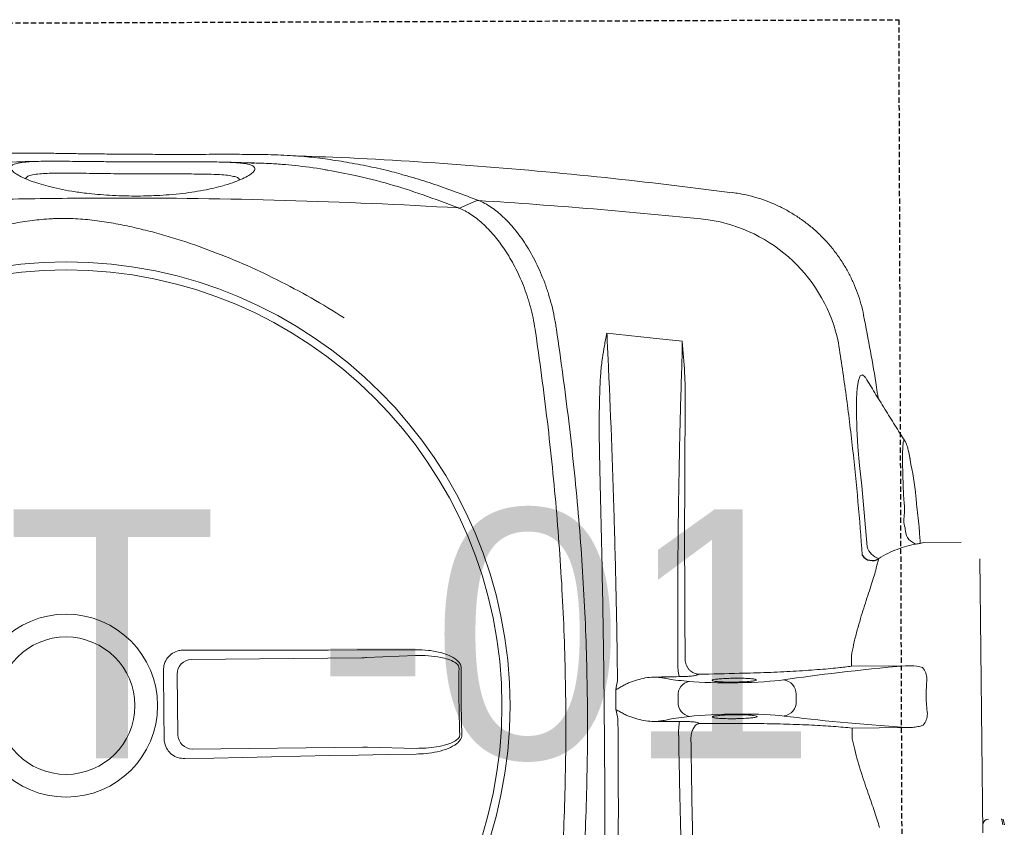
# Model space of a CAD drawing. Header units: millimetres. Extents: x 103872 to 294171, y 5570 to 32737.
# Tile 49 of 117: x 107260 to 107497, y 17433 to 17628. Entities that reach past the tile are written whole.
import ezdxf

# ---------------------------------------------------------------- set-up
doc = ezdxf.new("R2010")
doc.units = ezdxf.units.MM
doc.header["$LTSCALE"] = 2.5
doc.linetypes.add('11aa1PB-bd$0$11aa1PB-af$0$TRATTEGGIATA', pattern=[0.75, 0.5, -0.25])
for name, color, linetype, lineweight in [('A - TEXT', 7, 'Continuous', 13), ('CKD Equipments', 252, 'Continuous', 0), ('Dimension', 40, 'Continuous', 0)]:
    doc.layers.add(name, color=color, linetype=linetype, lineweight=lineweight)
doc.layers.add('FAINTEQUIP', color=253, linetype='Continuous')
doc.layers.add('TEXT50', color=7, linetype='Continuous')
doc.styles.add('style1', font='arial.ttf', dxfattribs={"height": 150})

# ---------------------------------------------------------------- blocks, each defined once
blk = doc.blocks.new('G$C62143A14')
at = {"color": 8, "linetype": 'Continuous', "lineweight": 0}
for p, q in [((166.18, 199.09), (180.76, 199.25)), ((163.17, 154.51), (162.73, 195.56)), ((184.29, 195.79), (184.73, 154.75)), ((162.89, 141.56), (163.17, 153.37)), ((184.76, 153.6), (185.3, 141.8)), ((263.88, 107.91), (263.87, 107.91)), ((174.02, 78.58), (175.51, 78.6)), ((169.06, 73.73), (168.91, 73.48)), ((180.74, 73.61), (180.59, 73.86)), ((296.83, 65.48), (296.83, 65.47)), ((170.72, 59.96), (170.71, 59.95)), ((174.2, 50.13), (175.95, 50.15)), ((165.22, 36.62), (167.76, 36.65)), ((167.76, 36.65), (167.91, 23.62)), ((182.67, 36.81), (185.22, 36.83)), ((182.81, 23.78), (182.67, 36.81)), ((226.17, 34.33), (211.46, 33.05)), ((252.18, 33.41), (252.18, 33.41)), ((267.17, 33.94), (267.17, 33.94)), ((208.63, 30.26), (206.72, 30.77)), ((237.04, 24.06), (236.98, 23.98)), ((232.42, 22.7), (233.43, 22.86)), ((232.63, 22.72), (233.05, 22.8)), ((233.43, 22.86), (233.69, 22.92)), ((212.61, 10.39), (212.51, 19.39)), ((208.57, 5.87), (142.54, 5.16)), ((144.47, 0.35), (144.46, 0.34)), ((145.86, 0.26), (144.46, 0)), ((144.47, 0.35), (145.73, 0.58))]:
    blk.add_line(p, q, dxfattribs=at)
at = {"color": 8, "linetype": 'Continuous', "lineweight": 0, "flags": 128}
for points in [[(165.21, 202.39), (167.27, 202.41), (169.32, 202.43), (171.38, 202.45), (173.44, 202.47), (175.49, 202.49), (177.55, 202.52), (179.61, 202.54), (181.66, 202.57)], [(161.51, 141.67), (161.39, 148.62), (161.27, 155.58), (161.14, 162.54), (161, 169.51), (160.86, 176.48), (160.72, 183.45), (160.56, 190.43), (160.41, 197.41)], [(186.57, 197.69), (186.57, 190.71), (186.56, 183.73), (186.57, 176.75), (186.58, 169.78), (186.59, 162.81), (186.61, 155.85), (186.64, 148.89), (186.67, 141.94)], [(294.76, 127.41), (294.02, 129.04), (293.28, 130.69)], [(252.17, 33.43), (252.43, 33.58), (252.93, 34.19), (252.63, 34.72), (251.55, 35.13), (249.67, 35.42), (247.1, 35.59), (243.8, 35.62), (239.98, 35.51), (235.58, 35.25), (231.03, 34.86), (226.17, 34.33), (226.17, 34.33), (226.17, 34.33)]]:
    blk.add_lwpolyline(points, dxfattribs=at)
at = {"color": 8, "linetype": 'Continuous', "lineweight": 0}
for radius in [106.93, 105, 22.05, 16.56]:
    blk.add_circle((173.18, 226), radius, dxfattribs=at)
for centre, radius, start, end in [((180.76, 195.72), 3.53, 1.0921, 89.9252), ((166.26, 195.57), 3.53, 91.3072, 180.1404), ((178.06, -227.41), 358.79, 89.3354, 91.8971), ((178.06, -227.34), 358.19, 89.3355, 91.897), ((267.68, 94.22), 5.1, 162.25, 162.5727), ((166.77, 65.44), 13.03, 78.4354, 93.3892), ((173.91, 75.19), 3.4, 88.0138, 169.0513), ((175.71, 75.21), 3.4, 12.1812, 93.2187), ((183.05, 65.63), 13.01, 87.8393, 102.8138), ((252.96, 76.9), 37.74, 281.6875, 351.5567), ((174.1, 53.58), 3.45, 188.5333, 271.7692), ((175.98, 53.6), 3.45, 269.4632, 352.6991), ((212.72, 28.94), 4.3, 107.038, 162.1316), ((215.53, 20.35), 3.47, 94.0507, 168.164), ((171.26, 23.04), 4.5, 231.4199, 269.6002), ((179.47, 23.13), 4.5, 271.6322, 309.8125), ((144.42, 3.78), 1.4, 0.6162, 90.6162), ((145.68, 0.75), 0.175, 280.6162, 1.5356)]:
    blk.add_arc(centre, radius, start, end, dxfattribs=at)
for centre, major_axis, ratio, start_param, end_param in [((162.86, 155.12), (0.09, -3.5), 0.086139, 1.045879, 1.394945), ((185.03, 155.36), (-0.02, -3.5), 0.086139, 4.88824, 5.237306), ((179.96, 70.67), (0.11, -10.5), 0.087489, 3.449035, 3.871858), ((169.75, 70.56), (0.11, -10.5), 0.087489, 2.411328, 2.834153), ((174.44, 139.98), (0.89, -82.6), 0.087489, 5.55292, 5.600646), ((173.78, 139.97), (0.89, -82.6), 0.087489, 0.682539, 0.730265), ((179.92, 65.07), (0.15, -14), 0.087489, 3.824132, 5.727956), ((169.91, 64.96), (0.15, -14), 0.087489, 0.555229, 2.459054), ((179.91, -88.67), (1.8, -166.89), 0.087489, 3.696821, 3.973461), ((173.23, -88.74), (1.8, -166.89), 0.087489, 2.309725, 2.586364)]:
    blk.add_ellipse(centre, major_axis=major_axis, ratio=ratio, start_param=start_param, end_param=end_param, dxfattribs=at)
for points, knots in [([(292.81, 298.92), (293.68, 285.01), (294.34, 271.07), (295.02, 250.13), (295.19, 243.14), (295.43, 229.15), (295.5, 222.15), (295.54, 201.17), (295.36, 187.21), (294.56, 159.32), (293.96, 145.4), (293.13, 131.5)], [0, 0, 0, 0, 0.25, 0.25, 0.375, 0.375, 0.5, 0.5, 0.75, 0.75, 1, 1, 1, 1]), ([(265.16, 295.03), (266.9, 292.42), (268.56, 289.8), (271.72, 284.5), (273.22, 281.83), (276.08, 276.42), (277.43, 273.7), (279.98, 268.18), (281.17, 265.39), (283.41, 259.74), (284.44, 256.91), (285.85, 252.62), (286.3, 251.18), (287.14, 248.29), (287.54, 246.84), (288.29, 243.91), (288.64, 242.44), (289.27, 239.47), (289.55, 237.97), (290.02, 234.96), (290.22, 233.44), (290.43, 231.13), (290.49, 230.35), (290.55, 229.19), (290.56, 228.8), (290.59, 228.01), (290.6, 227.62), (290.62, 225.65), (290.56, 224.09), (290.35, 221.02), (290.18, 219.49), (289.77, 216.47), (289.52, 214.97), (288.95, 211.99), (288.63, 210.51), (287.95, 207.58), (287.58, 206.12), (286.8, 203.23), (286.38, 201.79), (285.07, 197.5), (284.11, 194.66), (280.98, 186.21), (278.56, 180.65), (274.42, 172.38), (272.96, 169.66), (269.9, 164.27), (268.3, 161.61), (266.62, 158.98)], [0, 0, 0, 0, 0.0625, 0.0625, 0.125, 0.125, 0.1875, 0.1875, 0.25, 0.25, 0.3125, 0.3125, 0.34375, 0.34375, 0.375, 0.375, 0.40625, 0.40625, 0.4375, 0.4375, 0.46875, 0.46875, 0.484375, 0.484375, 0.492188, 0.492188, 0.5, 0.5, 0.53125, 0.53125, 0.5625, 0.5625, 0.59375, 0.59375, 0.625, 0.625, 0.65625, 0.65625, 0.6875, 0.6875, 0.75, 0.75, 0.875, 0.875, 0.9375, 0.9375, 1, 1, 1, 1]), ([(301.44, 276.45), (301.75, 275.05), (302.55, 271.44), (303.6, 265.92), (304.62, 259.79), (305.4, 253.83), (305.96, 247.99), (306.24, 243.12), (306.35, 239.27), (306.37, 236.26), (306.35, 232.9), (306.3, 229.24), (306.24, 225.22), (306.18, 221.07), (306.13, 216.7), (306.09, 212.1), (306.06, 207.11), (306.04, 201.95), (306.04, 196.95), (306.05, 192.75), (306.06, 189.23), (306.06, 186.3), (306.05, 183.54), (306.03, 180.52), (305.98, 177.38), (305.88, 174.2), (305.73, 171.32), (305.46, 167.82), (304.99, 163.66), (304.2, 158.49), (303.16, 153), (302.17, 148.58), (301.46, 146.05), (301.24, 145.3)], [0, 0, 0, 0, 0.033599, 0.086704, 0.14001, 0.193319, 0.246393, 0.299468, 0.326258, 0.353125, 0.379834, 0.406408, 0.428618, 0.451478, 0.47167, 0.492329, 0.516002, 0.540379, 0.564065, 0.588402, 0.605742, 0.623087, 0.640895, 0.658706, 0.685242, 0.711788, 0.738802, 0.765824, 0.81871, 0.871587, 0.924587, 0.977588, 1, 1, 1, 1]), ([(304.34, 232.77), (304.34, 233.59), (304.32, 235.34), (304.17, 240.5), (303.67, 247.37), (302.53, 255.86), (301.72, 260.92), (301.15, 263.69), (301.12, 263.85)], [0, 0, 0, 0, 0.076639, 0.163762, 0.518013, 0.751525, 0.985081, 1, 1, 1, 1]), ([(304.01, 184.73), (303.97, 184.22), (303.86, 183.03), (303.62, 181.83), (303.29, 180.95), (302.86, 180.52), (302.33, 180.49), (301.69, 180.94), (300.97, 181.91), (300.2, 183.37), (299.41, 185.28), (298.69, 187.43), (298.06, 189.77), (297.52, 192.16), (297.04, 194.87), (296.62, 197.87), (296.32, 200.95), (296.12, 203.96), (296.02, 206.73), (295.99, 209.52), (296.03, 212.49), (296.17, 215.56), (296.38, 218.45), (296.7, 221.56), (297.14, 224.68), (297.72, 227.74), (298.34, 230.38), (298.99, 232.61), (299.71, 234.69), (300.48, 236.52), (301.26, 237.97), (301.97, 238.89), (302.61, 239.35), (303.16, 239.35), (303.62, 238.79), (303.98, 237.69), (304.12, 236.37), (304.2, 235.72)], [0, 0, 0, 0, 0.026608, 0.06138, 0.0962, 0.130925, 0.168927, 0.207024, 0.245099, 0.283069, 0.316694, 0.350298, 0.37294, 0.395622, 0.418192, 0.438002, 0.457786, 0.474878, 0.488481, 0.502082, 0.518368, 0.53466, 0.550889, 0.567128, 0.590899, 0.614713, 0.640745, 0.66688, 0.692979, 0.729781, 0.766704, 0.803672, 0.840537, 0.880482, 0.920552, 0.960572, 1, 1, 1, 1]), ([(301.35, 209.93), (301.35, 210.19), (301.36, 211.47), (301.38, 213.82), (301.42, 217.11), (301.47, 220.46), (301.51, 223.57), (301.53, 226.21), (301.52, 228.58), (301.47, 230.66), (301.34, 232.62), (301.12, 234.17), (300.83, 235.18), (300.57, 235.43), (300.47, 235.53), (300.47, 235.53), (300.47, 235.53), (300.47, 235.53), (300.38, 235.62), (300.28, 235.71), (300.19, 235.8)], [0, 0, 0, 0, 0.014263, 0.071432, 0.130741, 0.207145, 0.286904, 0.364421, 0.443321, 0.542698, 0.643157, 0.777817, 0.912539, 1, 1, 1, 1, 1, 1, 1.081436, 1.081436, 1.081436, 1.081436]), ([(304.2, 235.72), (304.2, 235.72), (304.26, 235.25), (304.32, 233.87), (304.38, 231.79), (304.39, 229.49), (304.39, 227.19), (304.36, 224.56), (304.33, 221.57), (304.3, 218.26), (304.26, 214.65), (304.24, 211.81), (304.24, 210.23), (304.24, 209.92)], [0, 0, 0, 0, 0.0021857, 0.1486808, 0.2950678, 0.3936347, 0.4923949, 0.5907133, 0.6868358, 0.782863, 0.8795306, 0.9761461, 1, 1, 1, 1]), ([(299.89, 184.14), (299.99, 184.23), (300.1, 184.32), (300.2, 184.41), (300.2, 184.41), (300.2, 184.41), (300.2, 184.41), (300.25, 184.46), (300.44, 184.63), (300.69, 185.34), (300.95, 186.59), (301.14, 188.42), (301.24, 190.5), (301.29, 192.62), (301.31, 194.59), (301.32, 197.05), (301.32, 199.79), (301.32, 202.55), (301.32, 205.02), (301.33, 207.5), (301.34, 209.11), (301.35, 209.93)], [-0.088365, -0.088365, -0.088365, -0.088365, 0, 0, 0, 0, 0, 0, 0.042963, 0.162036, 0.283698, 0.405299, 0.528456, 0.591382, 0.654277, 0.728503, 0.80457, 0.856235, 0.909083, 0.954041, 1, 1, 1, 1]), ([(304.24, 209.92), (304.23, 208.94), (304.22, 206.98), (304.22, 203.98), (304.22, 201.01), (304.23, 197.79), (304.23, 194.6), (304.23, 191.57), (304.2, 189), (304.14, 186.89), (304.09, 185.47), (304.02, 184.88), (304.01, 184.73)], [0, 0, 0, 0, 0.0782123, 0.1564368, 0.2446658, 0.3329467, 0.4546253, 0.5765046, 0.703629, 0.8312553, 0.9586974, 1, 1, 1, 1]), ([(160.41, 197.41), (160.45, 197.96), (160.53, 199.07), (161.34, 200.56), (162.55, 201.68), (163.92, 202.29), (164.84, 202.36), (165.21, 202.39)], [0, 0, 0, 0, 0.214916, 0.429922, 0.642835, 0.854056, 1, 1, 1, 1]), ([(181.66, 202.57), (182.21, 202.52), (183.3, 202.43), (184.76, 201.61), (185.87, 200.4), (186.48, 199.02), (186.55, 198.08), (186.57, 197.69)], [0, 0, 0, 0, 0.21225, 0.424556, 0.635748, 0.847225, 1, 1, 1, 1]), ([(303.91, 180.58), (304.02, 182.73), (304.13, 185.07), (304.16, 187.42), (304.16, 187.6)], [0, 0, 0, 0, 0.919543, 1, 1, 1, 1]), ([(302.2, 162.92), (302.26, 163.21), (302.79, 165.97), (303.23, 169.58), (303.65, 173.93), (303.86, 177.33), (303.99, 180.67), (304.03, 183.21), (304.05, 184.25)], [0, 0, 0, 0, 0.042136, 0.404804, 0.566088, 0.727781, 0.888854, 1, 1, 1, 1]), ([(296.81, 65.48), (298.08, 75.69), (300.71, 96.79), (303.47, 128.89), (305.24, 155.54), (305.68, 171.27), (305.65, 170.35)], [0, 0, 0, 0, 0.27832, 0.574596, 0.870871, 1, 1, 1, 1]), ([(293.13, 131.5), (294.21, 134.35), (296.37, 140.06), (298.94, 148.11), (300.93, 155.81), (301.81, 160.74), (302.2, 162.92)], [0, 0, 0, 0, 0.263525, 0.527185, 0.79078, 1, 1, 1, 1]), ([(301.24, 145.3), (300.98, 144.33), (300.26, 141.65), (298.83, 137.28), (297, 132.07), (295.6, 128.41), (294.9, 126.59)], [0, 0, 0, 0, 0.157579, 0.438078, 0.719047, 1, 1, 1, 1]), ([(166.2, 130.66), (165.97, 130.67), (165.51, 130.71), (164.73, 131.13), (163.72, 132.15), (162.75, 134.05), (162.01, 136.57), (161.61, 139.17), (161.54, 140.88), (161.51, 141.67)], [0, 0, 0, 0, 0.053674, 0.107072, 0.201461, 0.385823, 0.599668, 0.814062, 1, 1, 1, 1]), ([(162.89, 141.56), (162.9, 140.81), (162.94, 139.22), (163.22, 136.78), (163.72, 134.42), (164.38, 132.64), (165.1, 131.64), (165.63, 131.27), (165.97, 131.18), (166.14, 131.19), (166.18, 131.19)], [0, 0, 0, 0, 0.19611, 0.418032, 0.642122, 0.825582, 0.912375, 0.957312, 0.988402, 1, 1, 1, 1]), ([(186.67, 141.94), (186.64, 140.85), (186.59, 138.68), (186.07, 135.91), (185.29, 133.61), (184.49, 132.14), (183.53, 131.22), (182.83, 130.87), (182.37, 130.84), (182.21, 130.83)], [0, 0, 0, 0, 0.2549733, 0.5094959, 0.6555036, 0.8234143, 0.8930287, 0.9633452, 1, 1, 1, 1]), ([(182.22, 131.36), (182.34, 131.37), (182.63, 131.39), (182.93, 131.57), (183.29, 131.88), (183.87, 132.62), (184.4, 133.98), (184.93, 136.14), (185.27, 138.73), (185.29, 140.77), (185.3, 141.8)], [0, 0, 0, 0, 0.028874, 0.074198, 0.087541, 0.150828, 0.315881, 0.465459, 0.731192, 1, 1, 1, 1]), ([(263.89, 113.03), (265.76, 113.31), (267.57, 113.69), (269.77, 114.29), (270.21, 114.41), (271.07, 114.67), (271.5, 114.81), (272.77, 115.23), (273.6, 115.53), (276.01, 116.48), (277.52, 117.17), (279.68, 118.29), (280.38, 118.68), (281.74, 119.48), (282.4, 119.89), (284.29, 121.16), (285.45, 122.03), (287.56, 123.81), (288.51, 124.72), (289.57, 125.89), (289.78, 126.12), (290.17, 126.59), (290.36, 126.83), (290.92, 127.53), (291.25, 128), (292.18, 129.42), (292.68, 130.37), (293.07, 131.33)], [0, 0, 0, 0, 0.125, 0.125, 0.15625, 0.15625, 0.1875, 0.1875, 0.25, 0.25, 0.375, 0.375, 0.4375, 0.4375, 0.5, 0.5, 0.625, 0.625, 0.75, 0.75, 0.78125, 0.78125, 0.8125, 0.8125, 0.875, 0.875, 1, 1, 1, 1]), ([(294.91, 126.6), (294.71, 126.11), (294.48, 125.62), (293.95, 124.63), (293.66, 124.14), (292.68, 122.67), (291.91, 121.71), (290.13, 119.81), (289.12, 118.87), (287.43, 117.49), (286.84, 117.04), (285.59, 116.14), (284.95, 115.7), (282.92, 114.4), (281.48, 113.59), (278.41, 112.07), (276.78, 111.36), (274.62, 110.55), (274.18, 110.4), (273.3, 110.09), (272.85, 109.95), (271.5, 109.53), (270.59, 109.27), (268.73, 108.8), (267.78, 108.58), (266.34, 108.3), (265.85, 108.21), (265.11, 108.09), (264.87, 108.05), (264.37, 107.98), (264.13, 107.94), (263.88, 107.91)], [0, 0, 0, 0, 0.0625, 0.0625, 0.125, 0.125, 0.25, 0.25, 0.375, 0.375, 0.4375, 0.4375, 0.5, 0.5, 0.625, 0.625, 0.75, 0.75, 0.78125, 0.78125, 0.8125, 0.8125, 0.875, 0.875, 0.9375, 0.9375, 0.96875, 0.96875, 0.984375, 0.984375, 1, 1, 1, 1]), ([(294.9, 126.59), (294.32, 117.35), (293.65, 108.13), (292.12, 89.72), (291.25, 80.53), (290.3, 71.36)], [0, 0, 0, 0, 0.5, 0.5, 1, 1, 1, 1]), ([(294.91, 126.6), (294.92, 126.63), (294.92, 126.66), (294.93, 126.73), (294.93, 126.76), (294.93, 126.87), (294.92, 126.94), (294.88, 127.15), (294.83, 127.28), (294.76, 127.4)], [0, 0, 0, 0, 0.125, 0.125, 0.25, 0.25, 0.5, 0.5, 1, 1, 1, 1]), ([(85.06, 111.09), (92.41, 110.17), (99.79, 109.34), (114.61, 107.92), (122.05, 107.33), (136.99, 106.39), (144.47, 106.05), (159.47, 105.64), (166.98, 105.58), (181.99, 105.74), (189.5, 105.97), (204.48, 106.69), (211.94, 107.19), (223.12, 108.14), (226.83, 108.48), (234.27, 109.24), (237.97, 109.64), (249.07, 110.95), (256.43, 111.93), (263.76, 113.01)], [0, 0, 0, 0, 0.125, 0.125, 0.25, 0.25, 0.375, 0.375, 0.5, 0.5, 0.625, 0.625, 0.75, 0.75, 0.8125, 0.8125, 0.875, 0.875, 1, 1, 1, 1]), ([(263.87, 107.91), (256.54, 106.81), (249.17, 105.82), (238.07, 104.49), (234.37, 104.07), (226.94, 103.31), (223.21, 102.95), (212.02, 101.99), (204.54, 101.48), (189.56, 100.75), (182.06, 100.52), (167.03, 100.36), (159.51, 100.42), (144.51, 100.84), (137.03, 101.19), (125.83, 101.91), (122.1, 102.18), (114.65, 102.79), (110.93, 103.12), (99.8, 104.21), (92.42, 105.05), (85.06, 105.98)], [0, 0, 0, 0, 0.125, 0.125, 0.1875, 0.1875, 0.25, 0.25, 0.375, 0.375, 0.5, 0.5, 0.625, 0.625, 0.75, 0.75, 0.8125, 0.8125, 0.875, 0.875, 1, 1, 1, 1]), ([(119.9, 96.23), (128.99, 96.19), (138.1, 96.19), (156.34, 96.25), (165.47, 96.31), (179.17, 96.46), (183.74, 96.51), (192.87, 96.65), (197.43, 96.72), (211.1, 96.97), (220.2, 97.17), (229.28, 97.41)], [0, 0, 0, 0, 0.25, 0.25, 0.5, 0.5, 0.625, 0.625, 0.75, 0.75, 1, 1, 1, 1]), ([(229.28, 97.41), (231.6, 97.47), (233.91, 97.52), (238.54, 97.58), (240.85, 97.59), (245.47, 97.55), (247.78, 97.51), (251.23, 97.35), (252.38, 97.29), (254.1, 97.15), (254.68, 97.1), (255.82, 96.97), (256.39, 96.9), (256.96, 96.81)], [0, 0, 0, 0, 0.25, 0.25, 0.5, 0.5, 0.75, 0.75, 0.875, 0.875, 0.9375, 0.9375, 1, 1, 1, 1]), ([(256.93, 95.45), (244.25, 94.86), (231.42, 94.38), (215.18, 93.9), (211.92, 93.81), (205.4, 93.64), (202.13, 93.57), (192.33, 93.36), (185.79, 93.25), (179.23, 93.17)], [0, 0, 0, 0, 0.5, 0.5, 0.625, 0.625, 0.75, 0.75, 1, 1, 1, 1]), ([(256.96, 96.81), (257.94, 96.66), (258.92, 96.49), (260.38, 96.24), (260.87, 96.15), (261.6, 96.02), (261.85, 95.98), (262.21, 95.91), (262.34, 95.89), (262.52, 95.85), (262.58, 95.84), (262.7, 95.81), (262.76, 95.8), (262.82, 95.78)], [0, 0, 0, 0, 0.5, 0.5, 0.75, 0.75, 0.875, 0.875, 0.9375, 0.9375, 0.96875, 0.96875, 1, 1, 1, 1]), ([(262.81, 95.75), (262.86, 95.75), (262.9, 95.74), (262.95, 95.73), (262.96, 95.73), (262.97, 95.73), (262.97, 95.73)], [0, 0, 0, 0, 0.0002027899, 0.0002027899, 0.0002027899, 0.000241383, 0.000241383, 0.000241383, 0.000241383]), ([(262.82, 95.78), (262.86, 95.76), (262.91, 95.75), (262.95, 95.74), (262.96, 95.73), (262.97, 95.73), (262.97, 95.73)], [0, 0, 0, 0, 0.0002012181, 0.0002012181, 0.0002012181, 0.0002381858, 0.0002381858, 0.0002381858, 0.0002381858]), ([(170, 93.07), (166.71, 93.04), (163.43, 93.02), (156.86, 92.99), (153.58, 92.98), (143.76, 92.97), (137.25, 93), (117.82, 93.15), (105, 93.36), (92.31, 93.68)], [0, 0, 0, 0, 0.125, 0.125, 0.25, 0.25, 0.5, 0.5, 1, 1, 1, 1]), ([(171.15, 91.57), (171.34, 91.9), (171.52, 92.23), (171.87, 92.9), (172.05, 93.23), (172.23, 93.56)], [0, 0, 0, 0, 0.5, 0.5, 1, 1, 1, 1]), ([(178.1, 91.64), (177.92, 91.97), (177.73, 92.3), (177.36, 92.95), (177.17, 93.28), (176.99, 93.61)], [0, 0, 0, 0, 0.5, 0.5, 1, 1, 1, 1]), ([(171.15, 91.57), (170.99, 91.27), (170.85, 90.97), (170.6, 90.35), (170.48, 90.04), (170.16, 89.1), (169.97, 88.46), (169.66, 87.18), (169.54, 86.53), (169.37, 85.23), (169.33, 84.57), (169.35, 83.91)], [0, 0, 0, 0, 0.125, 0.125, 0.25, 0.25, 0.5, 0.5, 0.75, 0.75, 1, 1, 1, 1]), ([(180.07, 84.02), (180.08, 84.68), (180.02, 85.34), (179.83, 86.64), (179.69, 87.28), (179.35, 88.56), (179.16, 89.19), (178.81, 90.13), (178.69, 90.44), (178.42, 91.05), (178.27, 91.35), (178.1, 91.64)], [0, 0, 0, 0, 0.25, 0.25, 0.5, 0.5, 0.75, 0.75, 0.875, 0.875, 1, 1, 1, 1]), ([(169.92, 80.57), (169.82, 80.92), (169.72, 81.38), (169.58, 82.21), (169.53, 82.52), (169.44, 83.17), (169.4, 83.53), (169.35, 83.91)], [0, 0, 0, 0, 0.5, 0.5, 0.75, 0.75, 1, 1, 1, 1]), ([(180.07, 84.02), (180.03, 83.65), (180, 83.29), (179.92, 82.63), (179.88, 82.32), (179.76, 81.49), (179.67, 81.03), (179.58, 80.67)], [0, 0, 0, 0, 0.25, 0.25, 0.5, 0.5, 1, 1, 1, 1]), ([(96.1, 76.05), (101.78, 76.36), (107.49, 76.64), (119.01, 77.14), (124.81, 77.37), (136.49, 77.77), (142.37, 77.94), (154.17, 78.23), (160.07, 78.35), (166, 78.44)], [0, 0, 0, 0, 0.25, 0.25, 0.5, 0.5, 0.75, 0.75, 1, 1, 1, 1]), ([(180.59, 73.86), (180.54, 73.93), (180.49, 74.1), (180.4, 74.61), (180.35, 74.94), (180.28, 75.75), (180.25, 76.21), (180.2, 77.23), (180.18, 77.76), (180.17, 78.32)], [0, 0, 0, 0, 0.25, 0.25, 0.5, 0.5, 0.75, 0.75, 1, 1, 1, 1]), ([(183.54, 78.63), (189.46, 78.67), (195.37, 78.68), (207.15, 78.64), (213.04, 78.59), (224.74, 78.44), (230.55, 78.34), (242.08, 78.08), (247.81, 77.92), (253.48, 77.74)], [0, 0, 0, 0, 0.25, 0.25, 0.5, 0.5, 0.75, 0.75, 1, 1, 1, 1]), ([(169.38, 78.2), (169.38, 77.64), (169.37, 77.11), (169.34, 76.09), (169.32, 75.63), (169.26, 74.82), (169.23, 74.49), (169.15, 73.98), (169.1, 73.81), (169.06, 73.73)], [0, 0, 0, 0, 0.25, 0.25, 0.5, 0.5, 0.75, 0.75, 1, 1, 1, 1]), ([(184.01, 76.87), (183.78, 76.85), (183.56, 76.81), (183.13, 76.68), (182.92, 76.6), (182.53, 76.4), (182.34, 76.29), (181.99, 76.03), (181.83, 75.89), (181.54, 75.59), (181.41, 75.43), (181.18, 75.09), (181.09, 74.92), (180.93, 74.56), (180.87, 74.37), (180.8, 74.09), (180.78, 73.99), (180.75, 73.8), (180.75, 73.71), (180.74, 73.61)], [0, 0, 0, 0, 0.125, 0.125, 0.25, 0.25, 0.375, 0.375, 0.5, 0.5, 0.625, 0.625, 0.75, 0.75, 0.875, 0.875, 0.9375, 0.9375, 1, 1, 1, 1]), ([(239.78, 76.9), (242.06, 76.87), (244.32, 76.84), (247.72, 76.85), (248.85, 76.86), (251.11, 76.91), (252.24, 76.94), (253.37, 77)], [0, 0, 0, 0, 0.5, 0.5, 0.75, 0.75, 1, 1, 1, 1]), ([(165.28, 75.49), (160.66, 75.42), (156.04, 75.35), (146.8, 75.19), (142.19, 75.1), (128.37, 74.8), (119.18, 74.57), (110.02, 74.3)], [0, 0, 0, 0, 0.25, 0.25, 0.5, 0.5, 1, 1, 1, 1]), ([(165.48, 75.48), (165.71, 75.47), (165.93, 75.44), (166.36, 75.37), (166.58, 75.32), (166.98, 75.21), (167.17, 75.14), (167.54, 74.99), (167.7, 74.9), (168.01, 74.72), (168.15, 74.62), (168.39, 74.41), (168.5, 74.3), (168.67, 74.08), (168.74, 73.96), (168.82, 73.78), (168.85, 73.72), (168.88, 73.6), (168.9, 73.54), (168.91, 73.48)], [0, 0, 0, 0, 0.125, 0.125, 0.25, 0.25, 0.375, 0.375, 0.5, 0.5, 0.625, 0.625, 0.75, 0.75, 0.875, 0.875, 0.9375, 0.9375, 1, 1, 1, 1]), ([(170.03, 64.96), (170.03, 65.38), (170.03, 66.4), (170.07, 67.93), (170.16, 69.3), (170.29, 70.16), (170.43, 70.49), (170.51, 70.29), (170.53, 70.22)], [0, 0, 0, 0, 0.132098, 0.323567, 0.515414, 0.707812, 0.900839, 1, 1, 1, 1]), ([(170.53, 70.22), (170.56, 70.18), (170.64, 70.06), (170.77, 69.22), (170.89, 67.85), (170.96, 66.34), (170.99, 64.75), (170.98, 63.15), (170.92, 61.54), (170.82, 60.3), (170.72, 59.92), (170.68, 59.74)], [0, 0, 0, 0, 0.060949, 0.185979, 0.310678, 0.434944, 0.512561, 0.636279, 0.760031, 0.884003, 1, 1, 1, 1]), ([(178.91, 68.1), (178.93, 68.35), (178.96, 69.1), (179.06, 69.93), (179.21, 70.49), (179.32, 70.34), (179.37, 70.26)], [0, 0, 0, 0, 0.138475, 0.425595, 0.712972, 1, 1, 1, 1]), ([(179.37, 70.26), (179.42, 70.07), (179.53, 69.69), (179.66, 68.44), (179.75, 66.86), (179.79, 65.29), (179.79, 63.72), (179.76, 62.22), (179.67, 60.89), (179.58, 60.12), (179.52, 60.01), (179.51, 60)], [0, 0, 0, 0, 0.12873, 0.257, 0.385041, 0.513034, 0.593354, 0.721934, 0.850956, 0.980313, 1, 1, 1, 1]), ([(178.86, 65.06), (178.85, 65.24), (178.85, 66.03), (178.86, 66.8), (178.88, 67.62), (178.9, 67.86), (178.91, 68.1)], [0, 0, 0, 0, 0.170805, 0.715603, 0.716948, 1, 1, 1, 1]), ([(170.68, 59.74), (170.68, 59.72), (170.63, 59.47), (170.51, 59.52), (170.35, 59.99), (170.21, 61.08), (170.1, 62.6), (170.05, 63.98), (170.04, 64.77), (170.03, 64.96)], [0, 0, 0, 0, 0.0125521, 0.1986893, 0.3850478, 0.5712562, 0.7570178, 0.9421233, 1, 1, 1, 1]), ([(179.51, 60), (179.47, 59.87), (179.38, 59.61), (179.22, 59.93), (179.07, 60.79), (178.95, 62.14), (178.88, 63.64), (178.86, 64.65), (178.86, 65.06)], [0, 0, 0, 0, 0.154069, 0.335329, 0.515993, 0.696154, 0.875964, 1, 1, 1, 1]), ([(267.18, 33.88), (267.25, 33.89), (268.2, 34.05), (270, 34.52), (272.58, 35.32), (275.08, 36.33), (277.52, 37.51), (279.94, 38.92), (282.31, 40.55), (284.6, 42.42), (286.71, 44.43), (288.63, 46.57), (290.36, 48.83), (291.9, 51.18), (293.24, 53.62), (294.38, 56.11), (295.32, 58.66), (296.06, 61.24), (296.57, 63.51), (296.75, 64.93), (296.82, 65.48)], [0, 0, 0, 0, 0.0043, 0.062427, 0.120682, 0.179038, 0.237474, 0.295974, 0.360442, 0.424188, 0.487097, 0.549223, 0.610606, 0.671276, 0.731251, 0.79054, 0.849146, 0.907063, 0.964275, 1, 1, 1, 1]), ([(168.89, 63.67), (168.88, 62.02), (168.87, 59.26), (168.81, 55.52), (168.73, 52.37), (168.62, 49.31), (168.49, 46.4), (168.34, 43.67), (168.17, 41.14), (167.98, 38.76), (167.84, 37.35), (167.76, 36.65)], [0, 0, 0, 0, 0.155431, 0.25949, 0.363548, 0.470649, 0.57775, 0.681803, 0.785857, 0.892928, 1, 1, 1, 1]), ([(182.67, 36.81), (182.55, 37.86), (182.33, 39.6), (182.06, 42.44), (181.85, 45.05), (181.65, 47.86), (181.46, 50.83), (181.31, 53.9), (181.17, 57.09), (181.05, 60.39), (180.99, 62.66), (180.97, 63.8)], [0, 0, 0, 0, 0.1578809, 0.261641, 0.3654014, 0.4721602, 0.5789187, 0.6826798, 0.7864408, 0.8932205, 1, 1, 1, 1]), ([(260.61, 39.95), (256.39, 39.31), (247.95, 38.05), (235.18, 36.5), (222.34, 35.19), (213.72, 34.55), (209.42, 34.23)], [0, 0, 0, 0, 0.249503, 0.499006, 0.749503, 1, 1, 1, 1]), ([(165.22, 36.62), (164.35, 36.43), (162.5, 36.03), (159.79, 35.31), (157.08, 34.49), (154.48, 33.64), (152.02, 32.79), (149.73, 31.98), (147.6, 31.24), (145.61, 30.58), (144.44, 30.25), (143.85, 30.09)], [0, 0, 0, 0, 0.099727, 0.210626, 0.321535, 0.435425, 0.549315, 0.660296, 0.771268, 0.885644, 1, 1, 1, 1]), ([(206.72, 30.77), (206.15, 30.91), (205.01, 31.2), (203.04, 31.8), (200.88, 32.5), (198.55, 33.27), (196.09, 34.06), (193.5, 34.86), (190.75, 35.62), (187.98, 36.3), (186.1, 36.67), (185.22, 36.83)], [0, 0, 0, 0, 0.110862, 0.221742, 0.336208, 0.450686, 0.561628, 0.67257, 0.786427, 0.900273, 1, 1, 1, 1]), ([(236.98, 23.98), (238.25, 24.77), (240.79, 26.37), (244.68, 28.79), (248.48, 31.14), (250.98, 32.67), (252.16, 33.4)], [0, 0, 0, 0, 0.2528454, 0.5089886, 0.7672662, 1, 1, 1, 1]), ([(247.32, 30.42), (248.21, 30.54), (254.86, 31.47), (261.46, 32.77), (267.18, 33.9)], [0, 0, 0, 0, 0.132817, 1, 1, 1, 1]), ([(212.14, 21.06), (212, 21.87), (211.82, 22.67), (211.39, 24.25), (211.14, 25.03), (210.56, 26.56), (210.23, 27.32), (209.49, 28.81), (209.08, 29.54), (208.63, 30.26)], [0, 0, 0, 0, 0.25, 0.25, 0.5, 0.5, 0.75, 0.75, 1, 1, 1, 1]), ([(182.35, 19.67), (182.48, 20.15), (182.84, 21.5), (182.82, 22.88), (182.81, 23.78)], [0, 0, 0, 0, 0.3484193, 1, 1, 1, 1]), ([(215.28, 23.8), (215.54, 23.84), (215.8, 23.87), (216.05, 23.87), (216.05, 23.87)], [0, 0, 0, 0, 0.9999461, 1, 1, 1, 1]), ([(216.05, 23.87), (216.05, 23.87), (217.12, 24.42), (219.72, 23.83), (223.12, 24.3), (226.46, 24.36), (229.43, 24.48), (232.04, 24.53), (234.15, 24.52), (235.76, 24.46), (236.76, 24.34), (237.2, 24.2), (237.08, 24.09), (237.04, 24.06)], [0, 0, 0, 0, 0.000001, 0.102794, 0.208141, 0.312848, 0.420372, 0.524648, 0.631769, 0.736112, 0.843311, 0.947618, 1, 1, 1, 1]), ([(233.69, 22.9), (233.96, 22.96), (234.67, 23.1), (235.44, 23.31), (236.14, 23.55), (236.6, 23.73), (236.91, 23.92), (236.98, 23.97)], [0, 0, 0, 0, 0.216023, 0.560392, 0.763973, 0.942309, 1, 1, 1, 1]), ([(167.91, 23.62), (167.91, 23.11), (167.92, 22.17), (168.08, 20.79), (168.33, 19.95), (168.45, 19.52)], [0, 0, 0, 0, 0.374373, 0.684718, 1, 1, 1, 1]), ([(221.75, 21.15), (222.36, 21.19), (226.04, 21.43), (229.51, 22.12), (232.42, 22.7)], [0, 0, 0, 0, 0.163282, 1, 1, 1, 1]), ([(212.51, 19.39), (212.44, 19.64), (212.39, 19.8), (212.27, 20.31), (212.21, 20.65), (212.14, 21.06)], [0, 0, 0, 0, 0.5, 0.5, 1, 1, 1, 1]), ([(212.29, 20.26), (212.39, 20.27), (212.49, 20.28), (212.59, 20.28), (213.82, 20.36), (216.88, 20.56), (219.93, 20.94), (221.75, 21.17)], [-0.033141, -0.033141, -0.033141, -0.033141, 0, 0, 0, 0.400839, 1, 1, 1, 1]), ([(171.23, 18.54), (172.61, 18.71), (174, 18.81), (176.82, 18.84), (178.22, 18.77), (179.6, 18.63)], [0, 0, 0, 0, 0.5, 0.5, 1, 1, 1, 1])]:
    blk.add_open_spline(points, degree=3, knots=knots, dxfattribs=at)
for points in [[(293.07, 131.33), (293.09, 131.38), (293.11, 131.44), (293.13, 131.5)], [(293.07, 131.33), (293.07, 131.11), (293.15, 130.89), (293.28, 130.69)], [(294.76, 127.4), (294.76, 127.4), (294.76, 127.4), (294.76, 127.41)], [(294.9, 126.59), (294.91, 126.59), (294.91, 126.6), (294.91, 126.6)], [(263.76, 113.01), (263.8, 113.02), (263.84, 113.02), (263.89, 113.03)], [(262.97, 95.73), (260.94, 95.65), (258.92, 95.56), (256.93, 95.45)], [(262.97, 95.73), (262.52, 91.76), (262.09, 87.8), (261.67, 83.83)], [(170, 93.07), (170.74, 93.24), (171.48, 93.4), (172.23, 93.56)], [(172.23, 93.56), (173.81, 93.57), (175.4, 93.59), (176.99, 93.61)], [(179.23, 93.17), (178.48, 93.32), (177.74, 93.47), (176.99, 93.61)], [(169.35, 83.91), (169.36, 82), (169.37, 80.1), (169.38, 78.2)], [(180.17, 78.32), (180.13, 80.22), (180.1, 82.12), (180.07, 84.02)], [(261.67, 83.83), (261.43, 81.75), (261.2, 79.66), (260.99, 77.58)], [(184.01, 76.87), (184.12, 76.89), (184.22, 76.89), (184.33, 76.89)], [(184.33, 76.89), (202.89, 77.04), (221.37, 77.05), (239.78, 76.9)], [(253.37, 77), (255.9, 77.14), (258.44, 77.35), (260.99, 77.58)], [(253.48, 77.74), (255.95, 77.66), (258.46, 77.61), (260.99, 77.58)], [(165.48, 75.48), (165.41, 75.48), (165.35, 75.49), (165.28, 75.49)], [(180.97, 63.8), (180.89, 67.07), (180.82, 70.34), (180.74, 73.61)], [(168.91, 73.48), (168.9, 70.21), (168.9, 66.94), (168.89, 63.67)]]:
    blk.add_open_spline(points, degree=3, dxfattribs=at)
at = {"layer": 'FAINTEQUIP', "color": 8, "linetype": '11aa1PB-bd$0$11aa1PB-af$0$TRATTEGGIATA'}
blk.add_lwpolyline([(337, 429.45), (338.5, 25.45), (1.5, 24.2), (0, 428.19), (337, 429.45)], dxfattribs=at)
at = {"layer": 'TEXT50', "color": 8}
blk.add_arc((211.02, 31.85), 2.87, 123.9594, 213.5681, dxfattribs=at)
blk = doc.blocks.new('ARCH')
at = {"layer": 'CKD Equipments', "color": 8, "ltscale": 0.25, "rotation": 90}
blk.add_blockref('G$C62143A14', (116305.46, 17289.14), dxfattribs=at)
at = {"layer": 'A - TEXT', "color": 8, "insert": (116106.85, 17509.6, 0.21), "char_height": 60, "attachment_point": 2, "style": 'style1'}
blk.add_mtext_dynamic_manual_height_columns('\\A1;EXT -01', width=341.9541, gutter_width=1.8, heights=[0], dxfattribs=at)

msp = doc.modelspace()

# ---------------------------------------------------------------- block references
at = {"layer": 'Dimension'}
msp.add_blockref('ARCH', (-8807.98, 0), dxfattribs=at)

doc.saveas('drawing.dxf')
